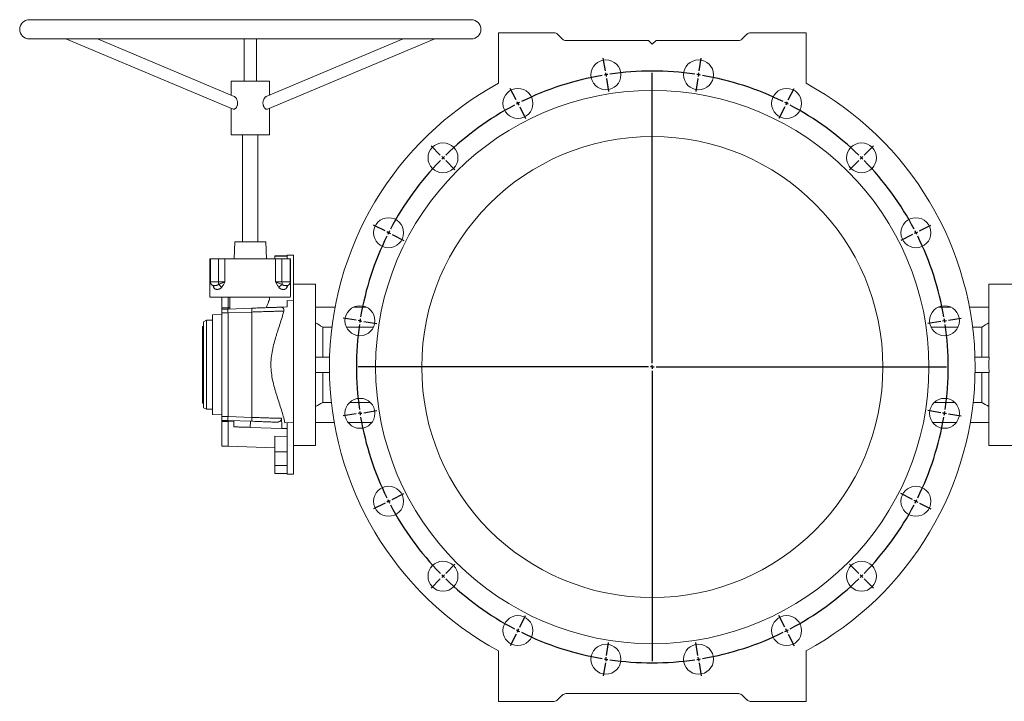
# Model space of a CAD drawing. Header units: millimetres. Extents: x -832 to 1155, y -408 to 1163.
# Tile 2 of 3: x -832 to 449, y 276 to 1163. Entities that reach past the tile are written whole.
import ezdxf

# ---------------------------------------------------------------- set-up
doc = ezdxf.new("R2010")
doc.units = ezdxf.units.MM
doc.layers.add('FORMAT', color=7, linetype='Continuous')

# ---------------------------------------------------------------- blocks, each defined once
blk = doc.blocks.new('SW_CENTERMARKSYMBOL_0')
at = {"layer": 'FORMAT', "color": 0}
for p, q in [((113.8, 42.2), (111.1, 59)), ((235.8, 42.2), (238.5, 59)), ((114.6, 37.2), (114.2, 39.7)), ((174.8, -338), (174.8, 39.7)), ((235, 37.2), (235.4, 39.7)), ((114.6, 37.2), (115, 34.8)), ((115.3, 32.3), (118, 15.5)), ((234.2, 32.3), (231.6, 15.5)), ((235, 37.2), (234.6, 34.8)), ((-2.3, 4.5), (-10, 19.6)), ((351.8, 4.5), (359.6, 19.6)), ((0, 0), (-1.1, 2.2)), ((0, 0), (1.1, -2.2)), ((349.6, 0), (348.4, -2.2)), ((349.6, 0), (350.7, 2.2)), ((2.3, -4.5), (10, -19.6)), ((347.3, -4.5), (339.6, -19.6)), ((-101, -67.3), (-113, -55.2)), ((450.6, -67.3), (462.6, -55.2)), ((-97.4, -70.8), (-99.2, -69)), ((-97.4, -70.8), (-95.7, -72.6)), ((-93.9, -74.3), (-81.9, -86.4)), ((443.5, -74.3), (431.5, -86.4)), ((447, -70.8), (445.3, -72.6)), ((447, -70.8), (448.8, -69)), ((-172.7, -166), (-187.9, -158.3)), ((522.3, -166), (537.4, -158.3)), ((-168.3, -168.3), (-170.5, -167.1)), ((-168.3, -168.3), (-166, -169.4)), ((-163.8, -170.5), (-148.6, -178.2)), ((513.4, -170.5), (498.2, -178.2)), ((517.8, -168.3), (515.6, -169.4)), ((517.8, -168.3), (520.1, -167.1)), ((-210.4, -282), (-227.2, -279.4)), ((560, -282), (576.8, -279.4)), ((-205.5, -282.8), (-207.9, -282.4)), ((-205.5, -282.8), (-203, -283.2)), ((-200.5, -283.6), (-183.7, -286.3)), ((550.1, -283.6), (533.3, -286.3)), ((555, -282.8), (552.6, -283.2)), ((555, -282.8), (557.5, -282.4)), ((169.8, -343), (-208, -343)), ((174.8, -343), (172.3, -343)), ((174.8, -343), (174.8, -340.5)), ((174.8, -343), (174.8, -345.5)), ((174.8, -343), (177.3, -343)), ((179.8, -343), (557.5, -343)), ((174.8, -348), (174.8, -725.8)), ((-210.4, -404), (-227.2, -406.7)), ((-205.5, -403.3), (-207.9, -403.7)), ((-205.5, -403.3), (-203, -402.9)), ((-200.5, -402.5), (-183.7, -399.8)), ((550.1, -402.5), (533.3, -399.8)), ((555, -403.3), (552.6, -402.9)), ((555, -403.3), (557.5, -403.7)), ((560, -404), (576.8, -406.7)), ((-163.8, -515.6), (-148.6, -507.8)), ((513.4, -515.6), (498.2, -507.8)), ((-172.7, -520.1), (-187.9, -527.8)), ((-168.3, -517.8), (-170.5, -519)), ((-168.3, -517.8), (-166, -516.7)), ((517.8, -517.8), (515.6, -516.7)), ((517.8, -517.8), (520.1, -519)), ((522.3, -520.1), (537.4, -527.8)), ((-93.9, -611.7), (-81.9, -599.7)), ((443.5, -611.7), (431.5, -599.7)), ((-97.4, -615.3), (-95.7, -613.5)), ((447, -615.3), (445.3, -613.5)), ((-101, -618.8), (-113, -630.8)), ((-97.4, -615.3), (-99.2, -617)), ((447, -615.3), (448.8, -617)), ((450.6, -618.8), (462.6, -630.8)), ((2.3, -681.6), (10, -666.5)), ((347.3, -681.6), (339.6, -666.5)), ((-2.3, -690.5), (-10, -705.7)), ((0, -686.1), (-1.1, -688.3)), ((0, -686.1), (1.1, -683.8)), ((349.6, -686.1), (348.4, -683.8)), ((349.6, -686.1), (350.7, -688.3)), ((351.8, -690.5), (359.6, -705.7)), ((115.3, -718.4), (118, -701.6)), ((234.2, -718.4), (231.6, -701.6)), ((113.8, -728.2), (111.1, -745)), ((114.6, -723.3), (114.2, -725.8)), ((114.6, -723.3), (115, -720.8)), ((235, -723.3), (234.6, -720.8)), ((235, -723.3), (235.4, -725.8)), ((235.8, -728.2), (238.5, -745))]:
    blk.add_line(p, q, dxfattribs=at)
for start, end in [(81.7441, 98.2559), (99.7441, 116.2559), (99, 99.3721), (98.6279, 99), (81, 81.3721), (80.6279, 81), (63.7441, 80.2559), (117, 117.3721), (116.6279, 117), (63, 63.3721), (62.6279, 63), (117.7441, 134.2559), (45.7441, 62.2559), (135.7441, 152.2559), (135, 135.3721), (134.6279, 135), (45, 45.3721), (44.6279, 45), (27.7441, 44.2559), (152.6279, 153), (27, 27.3721), (153.7441, 170.2559), (153, 153.3721), (26.6279, 27), (9.7441, 26.2559), (170.6279, 171), (9, 9.3721), (171.7441, 188.2559), (171, 171.3721), (8.6279, 9), (351.7441, 8.2559), (188.6279, 189), (189, 189.3721), (189.7441, 206.2559), (333.7441, 350.2559), (350.6279, 351), (351, 351.3721), (206.6279, 207), (207, 207.3721), (207.7441, 224.2559), (315.7441, 332.2559), (332.6279, 333), (333, 333.3721), (224.6279, 225), (315, 315.3721), (225, 225.3721), (225.7441, 242.2559), (297.7441, 314.2559), (314.6279, 315), (242.6279, 243), (243, 243.3721), (243.7441, 260.2559), (279.7441, 296.2559), (296.6279, 297), (297, 297.3721), (260.6279, 261), (261, 261.3721), (261.7441, 278.2559), (278.6279, 279), (279, 279.3721)]:
    blk.add_arc((174.8, -343), 385, start, end, dxfattribs=at)

msp = doc.modelspace()

# ---------------------------------------------------------------- linework, layer by layer
at = {"color": 7, "linetype": 'Continuous', "lineweight": 15}
for p, q in [((-244.8, 1163.1), (-819.8, 1163.1)), ((-209.3, 1080.5), (-209.3, 1146.1)), ((-209.3, 1146.1), (-136.8, 1146.1)), ((-132.6, 1144.4), (-126.1, 1137.9)), ((107.4, 1137.9), (113.9, 1144.4)), ((118.2, 1146.1), (190.7, 1146.1)), ((190.7, 1146.1), (190.7, 1080.5)), ((-819.8, 1138.1), (-244.8, 1138.1)), ((-772.5, 1138.1), (-554.7, 1046.6)), ((-553.2, 1063.3), (-731.2, 1138.1)), ((-540.3, 1138.1), (-540.3, 1083.1)), ((-524.3, 1083.1), (-524.3, 1138.1)), ((-333.5, 1138.1), (-511.5, 1063.3)), ((-509.9, 1046.6), (-292.2, 1138.1)), ((-121.8, 1136.1), (-14.3, 1136.1)), ((-14.3, 1136.1), (-9.3, 1131.1)), ((-9.3, 1131.1), (-4.3, 1136.1)), ((-4.3, 1136.1), (103.2, 1136.1)), ((-557.3, 1083.1), (-557.3, 1065.1)), ((-557.3, 1083.1), (-507.3, 1083.1)), ((-507.3, 1065.1), (-507.3, 1083.1)), ((-557.3, 1047.7), (-557.3, 1013.1)), ((-507.3, 1013.1), (-507.3, 1047.7)), ((-557.3, 1013.1), (-507.3, 1013.1)), ((-542.3, 1013.1), (-542.3, 874.1)), ((-522.3, 874.1), (-522.3, 1013.1)), ((-552.6, 874.1), (-553.3, 852.1)), ((-552.6, 874.1), (-512.1, 874.1)), ((-511.3, 852.1), (-512.1, 874.1)), ((-584.8, 852.1), (-584.8, 802.1)), ((-584.8, 852.1), (-584.3, 852.1)), ((-584.3, 852.1), (-584.3, 822.1)), ((-584.3, 852.1), (-573.6, 852.1)), ((-573.6, 852.1), (-565.3, 852.1)), ((-565.3, 852.1), (-499.4, 852.1)), ((-484.3, 855.8), (-500.3, 855.8)), ((-500.3, 855.4), (-500.3, 855.8)), ((-500.3, 852.1), (-500.3, 855.4)), ((-499.4, 852.1), (-491.1, 852.1)), ((-491.1, 852.1), (-480.3, 852.1)), ((-476.3, 856.6), (-484.3, 856.6)), ((-484.3, 852.1), (-484.3, 856.6)), ((-480.3, 822.1), (-480.3, 852.1)), ((-480.3, 852.1), (-479.8, 852.1)), ((-479.8, 810.5), (-479.8, 852.1)), ((-476.3, 797.3), (-476.3, 856.6)), ((-580.4, 817.3), (-580.3, 817.2)), ((-484.4, 817.2), (-484.3, 817.3)), ((-447.3, 819.1), (-476.3, 819.1)), ((-447.3, 724.1), (-447.3, 819.1)), ((493.7, 819.1), (428.7, 819.1)), ((428.7, 724.1), (428.7, 819.1)), ((-584.8, 802.1), (-480.3, 802.1)), ((-569.3, 788.1), (-569.3, 802.1)), ((-561.3, 788.1), (-561.3, 802.1)), ((-558.8, 786.7), (-558.8, 802.1)), ((-484.3, 797.6), (-476.3, 797.3)), ((-484.3, 789.3), (-484.3, 797.6)), ((-476.3, 639), (-476.3, 797.3)), ((-569.3, 786.6), (-569.3, 788.1)), ((-569.3, 781.6), (-569.3, 786.6)), ((-569.3, 786.6), (-561.3, 786.6)), ((-569.3, 646.6), (-569.3, 781.6)), ((-561.3, 788.1), (-561.3, 788.1)), ((-561.3, 786.6), (-530.4, 787.7)), ((-561.3, 646.6), (-561.3, 781.6)), ((-493, 789), (-484.3, 789.3)), ((-422, 789.1), (-447.3, 789.1)), ((-381.6, 789.1), (-397.6, 789.1)), ((362.9, 789.1), (379, 789.1)), ((403.4, 789.1), (428.7, 789.1)), ((-589.3, 772.1), (-593.3, 770.1)), ((-593.3, 770.1), (-593.3, 658.1)), ((-581.3, 772.1), (-589.3, 772.1)), ((-589.3, 772.1), (-589.3, 656.1)), ((-569.3, 779.3), (-581.3, 778.9)), ((-581.3, 649.4), (-581.3, 778.9)), ((-593.3, 764.1), (-594.3, 764.1)), ((-594.3, 759.8), (-594.3, 764.1)), ((-594.3, 664.1), (-594.3, 759.8)), ((-594.3, 759.8), (-593.3, 759.8)), ((-438, 724.1), (-438, 763.1)), ((-426.1, 763.1), (-438, 763.1)), ((-371.9, 763.1), (-407.3, 763.1)), ((353.3, 763.1), (388.6, 763.1)), ((407.4, 763.1), (419.3, 763.1)), ((419.3, 724.1), (419.3, 763.1)), ((-447.5, 724.1), (-429.1, 724.1)), ((428.8, 724.1), (410.5, 724.1)), ((-447.5, 704.1), (-429.3, 704.1)), ((-447.3, 609.1), (-447.3, 704.1)), ((-438, 665.2), (-438, 704.1)), ((428.8, 704.1), (410.6, 704.1)), ((419.3, 665.2), (419.3, 704.1)), ((428.7, 609.1), (428.7, 704.1)), ((-594.3, 664.1), (-593.3, 664.1)), ((-593.3, 658.1), (-589.3, 656.1)), ((-589.3, 656.1), (-581.3, 656.1)), ((-438, 665.2), (-426.8, 665.2)), ((-402.9, 665.2), (-376.3, 665.2)), ((384.3, 665.2), (357.6, 665.2)), ((419.3, 665.2), (408.1, 665.2)), ((-581.3, 649.4), (-569.3, 649)), ((-569.3, 641.6), (-569.3, 646.6)), ((-561.3, 641.6), (-569.3, 641.6)), ((-569.3, 640.1), (-569.3, 641.6)), ((-530.4, 640.6), (-561.3, 641.6)), ((-553.8, 641.4), (-553.8, 633.4)), ((-569.3, 608.1), (-569.3, 640.1)), ((-561.3, 640.1), (-561.3, 640.1)), ((-561.3, 608.1), (-561.3, 640.1)), ((-532.4, 632.6), (-491.4, 631.2)), ((-487.2, 638.7), (-476.3, 639)), ((-484.3, 571.6), (-484.3, 638.8)), ((-476.3, 571.6), (-476.3, 639)), ((-423.1, 639.1), (-447.3, 639.1)), ((-374, 639.1), (-405.1, 639.1)), ((355.4, 639.1), (386.5, 639.1)), ((404.4, 639.1), (428.7, 639.1)), ((-500.3, 621.2), (-484.3, 620.6)), ((-500.3, 600.9), (-500.3, 621.2)), ((-569.3, 608.1), (-561.3, 608.1)), ((-561.3, 608.1), (-500.3, 606)), ((-476.3, 609.1), (-447.3, 609.1)), ((428.7, 609.1), (493.7, 609.1)), ((-500.3, 583.2), (-500.3, 600.9)), ((-500.3, 583.2), (-484.3, 583.2)), ((-500.3, 572.5), (-500.3, 583.2)), ((-500.3, 572.5), (-484.3, 572.5)), ((-484.3, 571.6), (-476.3, 571.6)), ((-209.3, 341.8), (-209.3, 276.1)), ((190.7, 276.1), (190.7, 341.8)), ((-132.6, 277.9), (-126.1, 284.4)), ((-121.8, 286.1), (103.2, 286.1)), ((107.4, 284.4), (113.9, 277.9)), ((-209.3, 276.1), (-136.8, 276.1)), ((118.2, 276.1), (190.7, 276.1))]:
    msp.add_line(p, q, dxfattribs=at)
at = {"color": 8, "linetype": 'Continuous', "lineweight": 0}
for p, q in [((-573.6, 822.1), (-573.6, 852.1)), ((-565.3, 852.1), (-565.3, 822.1)), ((-500.3, 855.4), (-484.3, 855.4)), ((-499.4, 822.1), (-499.4, 852.1)), ((-491.1, 852.1), (-491.1, 822.1)), ((-584.3, 822.1), (-573.6, 822.1)), ((-573.6, 822.1), (-565.3, 822.1)), ((-499.4, 822.1), (-491.1, 822.1)), ((-491.1, 822.1), (-480.3, 822.1)), ((-569.3, 788.1), (-561.3, 788.1)), ((-561.3, 781.6), (-569.3, 781.6)), ((-530.4, 782.7), (-561.3, 781.6)), ((-530.4, 782.7), (-530.4, 645.6)), ((-569.3, 646.6), (-561.3, 646.6)), ((-561.3, 646.6), (-530.4, 645.6)), ((-532.4, 632.6), (-532.1, 640.6)), ((-561.3, 640.1), (-569.3, 640.1)), ((-553.8, 639.9), (-561.3, 640.1)), ((-500.3, 600.9), (-484.3, 600.9))]:
    msp.add_line(p, q, dxfattribs=at)
at = {"color": 8, "linetype": 'Continuous', "lineweight": 0, "flags": 128}
for points in [[(-561.3, 788.1), (-560.1, 788.2), (-558.8, 788.2)], [(-488.6, 784), (-489.5, 784), (-490.4, 784), (-491.4, 783.9), (-492.5, 783.9), (-493.6, 783.9), (-494.8, 783.8), (-496.1, 783.8), (-497.4, 783.7), (-498.8, 783.7), (-500.3, 783.7), (-501.8, 783.6), (-503.3, 783.6), (-504.9, 783.5), (-506.5, 783.5), (-508.2, 783.4), (-509.9, 783.4), (-511.7, 783.3), (-513.5, 783.2), (-515.3, 783.2), (-517.1, 783.1), (-519, 783.1), (-520.8, 783), (-522.7, 783), (-524.6, 782.9), (-526.6, 782.8), (-528.5, 782.8), (-530.4, 782.7)], [(-530.4, 645.6), (-528.5, 645.5), (-526.6, 645.4), (-524.7, 645.4), (-522.8, 645.3), (-520.9, 645.3), (-519.1, 645.2), (-517.2, 645.2), (-515.4, 645.1), (-513.6, 645), (-511.8, 645), (-510.1, 644.9), (-508.4, 644.9), (-506.7, 644.8), (-505.1, 644.8), (-503.5, 644.7), (-502, 644.7), (-500.5, 644.6), (-499.1, 644.6), (-497.7, 644.5), (-496.4, 644.5), (-495.1, 644.5), (-493.9, 644.4), (-492.7, 644.4), (-491.7, 644.4)]]:
    msp.add_lwpolyline(points, dxfattribs=at)
at = {"color": 7, "linetype": 'Continuous', "lineweight": 15, "flags": 128}
for points in [[(-530.4, 787.7), (-528.6, 787.8), (-526.8, 787.8), (-525, 787.9), (-523.2, 788), (-521.5, 788), (-519.7, 788.1), (-518, 788.2), (-516.3, 788.2), (-514.6, 788.3), (-512.9, 788.3), (-511.3, 788.4), (-509.7, 788.4), (-508.2, 788.5), (-506.7, 788.5), (-505.2, 788.6), (-503.8, 788.6), (-502.5, 788.7), (-501.2, 788.7), (-499.9, 788.8), (-498.7, 788.8), (-497.6, 788.9), (-496.6, 788.9), (-495.6, 788.9), (-494.7, 789), (-493.8, 789), (-493, 789)], [(-497.7, 639.4), (-498.9, 639.5), (-500.1, 639.5), (-501.4, 639.5), (-502.8, 639.6), (-504.2, 639.6), (-505.7, 639.7), (-507.3, 639.8), (-508.9, 639.8), (-510.5, 639.9), (-512.2, 639.9), (-513.9, 640), (-515.6, 640), (-517.4, 640.1), (-519.2, 640.2), (-521.1, 640.2), (-522.9, 640.3), (-524.8, 640.4), (-526.6, 640.4), (-528.5, 640.5), (-530.4, 640.6)], [(-553.8, 633.4), (-553.7, 633.4), (-553.6, 633.4), (-553.4, 633.4), (-553.1, 633.3), (-552.8, 633.3), (-552.3, 633.3), (-551.8, 633.3), (-551.2, 633.3), (-550.5, 633.3), (-549.7, 633.2), (-548.9, 633.2), (-548, 633.2), (-547.1, 633.1), (-546.1, 633.1), (-545, 633.1), (-543.9, 633), (-542.7, 633), (-541.5, 632.9), (-540.3, 632.9), (-539, 632.9), (-537.7, 632.8), (-536.4, 632.8), (-535.1, 632.7), (-533.7, 632.7), (-532.4, 632.6)], [(-491.4, 631.2), (-490.4, 631.2), (-489.4, 631.1), (-488.5, 631.1), (-487.8, 631.1), (-487, 631), (-486.4, 631), (-485.9, 631), (-485.4, 631), (-485, 631), (-484.7, 631), (-484.5, 631), (-484.4, 630.9), (-484.3, 630.9)]]:
    msp.add_lwpolyline(points, dxfattribs=at)
at = {"color": 7, "linetype": 'Continuous', "lineweight": 15}
for centre, radius in [((-69.6, 1091.4), 19.5), ((50.9, 1091.4), 19.5), ((-9.3, 711.1), 360), ((-184.1, 1054.2), 19.5), ((165.5, 1054.2), 19.5), ((-9.3, 711.1), 300), ((-281.6, 983.4), 19.5), ((262.9, 983.4), 19.5), ((-352.4, 885.9), 19.5), ((333.7, 885.9), 19.5), ((-389.6, 771.4), 19.5), ((370.9, 771.4), 19.5), ((-389.6, 650.9), 19.5), ((370.9, 650.9), 19.5), ((-352.4, 536.4), 19.5), ((333.7, 536.4), 19.5), ((-281.6, 438.9), 19.5), ((262.9, 438.9), 19.5), ((-184.1, 368.1), 19.5), ((165.5, 368.1), 19.5), ((-69.6, 330.9), 19.5), ((50.9, 330.9), 19.5)]:
    msp.add_circle(centre, radius, dxfattribs=at)
for centre, radius, start, end in [((-819.8, 1150.6), 12.5, 90, 270), ((-244.8, 1150.6), 12.5, 270, 90), ((-136.8, 1140.1), 6, 45, 90), ((118.2, 1140.1), 6, 90, 135), ((-121.8, 1142.1), 6, 225, 270), ((103.2, 1142.1), 6, 270, 315), ((-9.3, 711.1), 420, 118.4369, 241.5631), ((-9.3, 711.1), 420, 298.4369, 61.5631), ((-579.3, 822.1), 5, 180, 258.2035), ((-485.3, 822.1), 5, 281.8197, 0), ((-121.8, 280.1), 6, 90, 135), ((103.2, 280.1), 6, 45, 90), ((-136.8, 282.1), 6, 270, 315), ((118.2, 282.1), 6, 225, 270)]:
    msp.add_arc(centre, radius, start, end, dxfattribs=at)
at = {"color": 8, "linetype": 'Continuous', "lineweight": 0}
for centre, radius, start, end in [((-591.9, 821.9), 18.4, 349.0394, 0.803), ((-472.7, 821.9), 18.4, 179.1977, 190.959), ((-582.7, 815.7), 3.07, 340.3385, 28.641), ((-576.8, 810.9), 8.09, 27.8947, 68.6663), ((-487.8, 810.9), 8.09, 111.3342, 152.1052), ((-481.9, 815.7), 3.06, 151.1072, 199.6794), ((-494.5, 785.2), 35.9, 176.012, 183.988), ((-494.5, 643.1), 35.9, 176.012, 183.988)]:
    msp.add_arc(centre, radius, start, end, dxfattribs=at)
at = {"color": 7, "linetype": 'Continuous', "lineweight": 15}
for centre, major_axis, ratio, start_param, end_param in [((-561.2, 781.6), (-0.09, 5), 0.017444, 0.000304, 1.569883), ((-704.5, 781.6), (143.2, 0), 0.034921, 0, 0.000609), ((-482.3, 714.1), (0, 105), 0.333333, 4.617006, 4.807772), ((463.7, 714.1), (0, 105), 0.333333, 1.475414, 1.666179), ((-561.2, 646.6), (0.09, 5), 0.017444, 1.57171, 3.141288), ((-704.5, 646.6), (143.2, 0), 0.034921, 6.282576, 6.283185), ((-528.8, -41.7), (-1.6, 1321.3), 0.033658, 5.246713, 5.258331)]:
    msp.add_ellipse(centre, major_axis=major_axis, ratio=ratio, start_param=start_param, end_param=end_param, dxfattribs=at)
for points, knots in [([(-553.2, 1063.3), (-553.1, 1063.3), (-552.8, 1063.2), (-552.3, 1062.8), (-551.7, 1062.2), (-551, 1061.5), (-550.4, 1060.6), (-549.9, 1059.4), (-549.4, 1058.1), (-549, 1056.6), (-548.8, 1055.2), (-548.8, 1054.1), (-548.9, 1053.1), (-549.1, 1051.9), (-549.6, 1050.6), (-550.1, 1049.4), (-550.8, 1048.5), (-551.5, 1047.7), (-552.2, 1047.1), (-553, 1046.7), (-553.7, 1046.5), (-554.3, 1046.5), (-554.6, 1046.6), (-554.7, 1046.7)], [0, 0, 0, 0, 0.017807, 0.060897, 0.105148, 0.15037, 0.201586, 0.253917, 0.313103, 0.373863, 0.435262, 0.467073, 0.498882, 0.554547, 0.612188, 0.662622, 0.714576, 0.764144, 0.815103, 0.865506, 0.917345, 0.96821, 1, 1, 1, 1]), ([(-515.8, 1054.5), (-515.8, 1055), (-515.8, 1056.1), (-515.4, 1057.6), (-515, 1059), (-514.4, 1060.3), (-513.7, 1061.3), (-513.2, 1062), (-512.7, 1062.5), (-512.1, 1063), (-511.7, 1063.2), (-511.5, 1063.3)], [0, 0, 0, 0, 0.130112, 0.264189, 0.394214, 0.527631, 0.663909, 0.734542, 0.80516, 0.905142, 1, 1, 1, 1]), ([(-510, 1046.6), (-510.1, 1046.6), (-510.4, 1046.5), (-511.1, 1046.5), (-511.8, 1046.7), (-512.5, 1047.1), (-513.3, 1047.8), (-514, 1048.6), (-514.6, 1049.6), (-515.2, 1050.7), (-515.5, 1051.9), (-515.8, 1053.2), (-515.8, 1054.1), (-515.8, 1054.5)], [0, 0, 0, 0, 0.067245, 0.160176, 0.255796, 0.348808, 0.444539, 0.537151, 0.632533, 0.723694, 0.817542, 0.907592, 1, 1, 1, 1]), ([(-484.7, 817), (-484.7, 817), (-484.7, 817), (-484.7, 817.1), (-484.5, 817.1), (-484.4, 817.2), (-484.3, 817.2), (-484.3, 817.2), (-484.3, 817.2)], [0, 0, 0, 0, 0.0883537, 0.2661492, 0.4619582, 0.6815502, 0.8782996, 1, 1, 1, 1]), ([(-479.8, 810.5), (-479.8, 810.2), (-479.8, 809.1), (-479.9, 807.2), (-480.1, 804.7), (-480.2, 803), (-480.3, 802.1)], [0, 0, 0, 0, 0.1040422, 0.4017318, 0.7008633, 1, 1, 1, 1]), ([(-506.8, 802.1), (-507, 801.2), (-507.5, 799.3), (-508.3, 796.7), (-509.1, 794.4), (-509.9, 792.4), (-510.7, 790.4), (-511.4, 789), (-511.7, 788.4)], [0, 0, 0, 0, 0.208814, 0.418258, 0.56331, 0.708363, 0.854182, 1, 1, 1, 1]), ([(-561.3, 786.6), (-561.3, 786.6), (-561.3, 786.7), (-561.3, 786.8), (-561.3, 786.8), (-561.3, 786.9), (-561.3, 787), (-561.3, 787.2), (-561.3, 787.3), (-561.3, 787.7), (-561.3, 787.9), (-561.3, 788.1)], [0, 0, 0, 0, 0.25, 0.25, 0.375, 0.375, 0.5, 0.5, 0.75, 0.75, 1, 1, 1, 1]), ([(-488.6, 784), (-490.1, 778.5), (-491.9, 772.8), (-494.7, 764.1), (-495.6, 761.2), (-497.1, 756.7), (-497.5, 755.2), (-498.5, 752.2), (-498.9, 750.6), (-500.3, 746), (-501.2, 743), (-502.7, 736.7), (-503.4, 733.6), (-504.6, 727.2), (-505, 724), (-505.4, 719.1), (-505.5, 717.4), (-505.5, 714.1), (-505.5, 712.5), (-505.3, 707.5), (-505, 704.2), (-504, 697.8), (-503.4, 694.6), (-502, 688.4), (-501.1, 685.2), (-499.8, 680.6), (-499.4, 679.1), (-498.4, 676), (-498, 674.5), (-496.6, 670), (-495.6, 667), (-493.7, 661.2), (-492.8, 658.3), (-491, 652.6), (-490.2, 649.8), (-488.6, 644.2), (-487.9, 641.4), (-487.2, 638.7)], [0, 0, 0, 0, 0.125, 0.125, 0.1875, 0.1875, 0.21875, 0.21875, 0.25, 0.25, 0.3125, 0.3125, 0.375, 0.375, 0.4375, 0.4375, 0.46875, 0.46875, 0.5, 0.5, 0.5625, 0.5625, 0.625, 0.625, 0.6875, 0.6875, 0.71875, 0.71875, 0.75, 0.75, 0.8125, 0.8125, 0.875, 0.875, 0.9375, 0.9375, 1, 1, 1, 1]), ([(-493, 789), (-492.7, 789), (-492.3, 789), (-491.6, 788.9), (-491.3, 788.8), (-490.8, 788.6), (-490.6, 788.6), (-490.3, 788.4), (-490.2, 788.3), (-489.8, 788), (-489.5, 787.8), (-489.2, 787.4), (-489.1, 787.3), (-488.9, 787), (-488.9, 786.9), (-488.7, 786.5), (-488.6, 786.2), (-488.5, 785.6), (-488.5, 785.2), (-488.5, 784.6), (-488.5, 784.3), (-488.6, 784)], [0, 0, 0, 0, 0.125, 0.125, 0.25, 0.25, 0.3125, 0.3125, 0.375, 0.375, 0.5, 0.5, 0.5625, 0.5625, 0.625, 0.625, 0.75, 0.75, 0.875, 0.875, 1, 1, 1, 1]), ([(-561.3, 640.1), (-561.3, 640.4), (-561.3, 640.6), (-561.3, 640.9), (-561.3, 641), (-561.3, 641.1), (-561.3, 641.2), (-561.3, 641.4), (-561.3, 641.5), (-561.3, 641.6), (-561.3, 641.6), (-561.3, 641.6)], [0, 0, 0, 0, 0.25, 0.25, 0.375, 0.375, 0.5, 0.5, 0.75, 0.75, 1, 1, 1, 1]), ([(-491.7, 644.4), (-491.7, 644), (-491.7, 643.6), (-491.8, 643.1), (-491.9, 642.9), (-492, 642.6), (-492.1, 642.4), (-492.2, 642.1), (-492.3, 641.9), (-492.5, 641.6), (-492.7, 641.5), (-493, 641.1), (-493.3, 640.8), (-493.9, 640.4), (-494.2, 640.2), (-494.8, 639.9), (-495.2, 639.8), (-495.9, 639.6), (-496.2, 639.5), (-497, 639.4), (-497.3, 639.4), (-497.7, 639.4)], [0, 0, 0, 0, 0.125, 0.125, 0.1875, 0.1875, 0.25, 0.25, 0.3125, 0.3125, 0.375, 0.375, 0.5, 0.5, 0.625, 0.625, 0.75, 0.75, 0.875, 0.875, 1, 1, 1, 1])]:
    msp.add_open_spline(points, degree=3, knots=knots, dxfattribs=at)
at = {"color": 8, "linetype": 'Continuous', "lineweight": 0}
for points, knots in [([(-573.9, 818.4), (-573.4, 818.6), (-572.5, 819), (-571.2, 819.6), (-569.9, 820.2), (-568.6, 820.7), (-567.3, 821.3), (-566.2, 821.7), (-565.6, 822), (-565.3, 822.1), (-565.3, 822.1)], [0, 0, 0, 0, 0.155531, 0.311075, 0.4448, 0.596205, 0.747806, 0.899039, 0.997996, 1, 1, 1, 1]), ([(-565.3, 822.1), (-565.3, 822.1), (-565.4, 821.9), (-565.8, 821.1), (-566.5, 819.8), (-567.2, 818.3), (-568, 817), (-568.8, 815.8), (-569.4, 815), (-569.7, 814.6)], [0, 0, 0, 0, 0.002084, 0.086944, 0.293291, 0.499556, 0.63556, 0.81785, 1, 1, 1, 1]), ([(-495, 814.6), (-495.9, 815.6), (-496.6, 816.8), (-497.7, 818.8), (-498, 819.4), (-498.5, 820.4), (-498.7, 820.8), (-498.9, 821.3), (-499, 821.5), (-499.2, 821.8), (-499.3, 822), (-499.4, 822.1)], [0, 0, 0, 0, 0.5, 0.5, 0.75, 0.75, 0.875, 0.875, 0.9375, 0.9375, 1, 1, 1, 1]), ([(-490.8, 818.4), (-491.5, 818.7), (-492.3, 819.1), (-493.8, 819.7), (-494.5, 820), (-496, 820.7), (-496.7, 821), (-497.7, 821.4), (-498.1, 821.6), (-498.7, 821.8), (-499, 822), (-499.4, 822.1)], [0, 0, 0, 0, 0.25, 0.25, 0.5, 0.5, 0.75, 0.75, 0.875, 0.875, 1, 1, 1, 1]), ([(-579.9, 814.6), (-580, 815), (-580.4, 815.7), (-580.7, 816.6), (-580.9, 817.2), (-580.9, 817.4)], [0, 0, 0, 0, 0.412518, 0.826239, 1, 1, 1, 1]), ([(-580.3, 817.2), (-580.2, 817.2), (-580, 817.2), (-579.6, 817.2), (-579.1, 817.2), (-578.4, 817.2), (-577.7, 817.2), (-577, 817.2), (-576.1, 817.4), (-575.2, 817.6), (-574.5, 818), (-574, 818.3), (-573.9, 818.4)], [0, 0, 0, 0, 0.072962, 0.178476, 0.283935, 0.384858, 0.485827, 0.589981, 0.694124, 0.813603, 0.935784, 1, 1, 1, 1]), ([(-569.7, 814.6), (-569.9, 814.4), (-570.3, 814), (-571, 813.4), (-571.8, 812.9), (-572.6, 812.6), (-573.5, 812.3), (-574.5, 812.2), (-575.4, 812.2), (-576.3, 812.2), (-577.1, 812.3), (-577.9, 812.6), (-578.7, 813.1), (-579.3, 813.7), (-579.7, 814.4), (-579.9, 814.6)], [0, 0, 0, 0, 0.057831, 0.12264, 0.187706, 0.252587, 0.334904, 0.417494, 0.500046, 0.584117, 0.668228, 0.752046, 0.83775, 0.923389, 1, 1, 1, 1]), ([(-484.8, 814.6), (-484.9, 814.4), (-485.1, 814.2), (-485.4, 813.7), (-485.5, 813.6), (-486, 813.1), (-486.4, 812.8), (-487.1, 812.4), (-487.6, 812.3), (-488.4, 812.2), (-488.8, 812.2), (-489.7, 812.2), (-490.2, 812.2), (-491.1, 812.3), (-491.6, 812.4), (-492.6, 812.8), (-493.1, 813), (-493.8, 813.6), (-494.1, 813.7), (-494.5, 814.2), (-494.8, 814.4), (-495, 814.6)], [0, 0, 0, 0, 0.0625, 0.0625, 0.125, 0.125, 0.25, 0.25, 0.375, 0.375, 0.5, 0.5, 0.625, 0.625, 0.75, 0.75, 0.875, 0.875, 0.9375, 0.9375, 1, 1, 1, 1]), ([(-490.8, 818.4), (-490.6, 818.2), (-490.1, 817.9), (-489.4, 817.6), (-488.6, 817.4), (-487.8, 817.3), (-487, 817.2), (-486.2, 817.2), (-485.6, 817.2), (-485.1, 817.2), (-484.7, 817.2), (-484.4, 817.2), (-484.4, 817.2)], [0, 0, 0, 0, 0.085888, 0.192093, 0.300502, 0.403533, 0.506581, 0.612399, 0.718161, 0.819377, 0.920636, 1, 1, 1, 1]), ([(-483.7, 817.4), (-483.8, 817.3), (-483.9, 816.8), (-484.3, 815.8), (-484.6, 815), (-484.8, 814.6)], [0, 0, 0, 0, 0.107409, 0.553879, 1, 1, 1, 1])]:
    msp.add_open_spline(points, degree=3, knots=knots, dxfattribs=at)
at = {"color": 7, "linetype": 'Continuous', "lineweight": 15}
for points in [[(-438, 763.1), (-441.1, 765), (-444.2, 766.8), (-447.3, 768.6)], [(419.3, 763.1), (422.4, 765), (425.5, 766.8), (428.7, 768.6)], [(-447.3, 659.7), (-444.2, 661.5), (-441.1, 663.3), (-438, 665.2)], [(428.7, 659.7), (425.5, 661.5), (422.4, 663.3), (419.3, 665.2)]]:
    msp.add_open_spline(points, degree=3, dxfattribs=at)

# ---------------------------------------------------------------- block references
at = {"layer": 'FORMAT', "color": 7}
msp.add_blockref('SW_CENTERMARKSYMBOL_0', (-184.1, 1054.2), dxfattribs=at)

doc.saveas('drawing.dxf')
